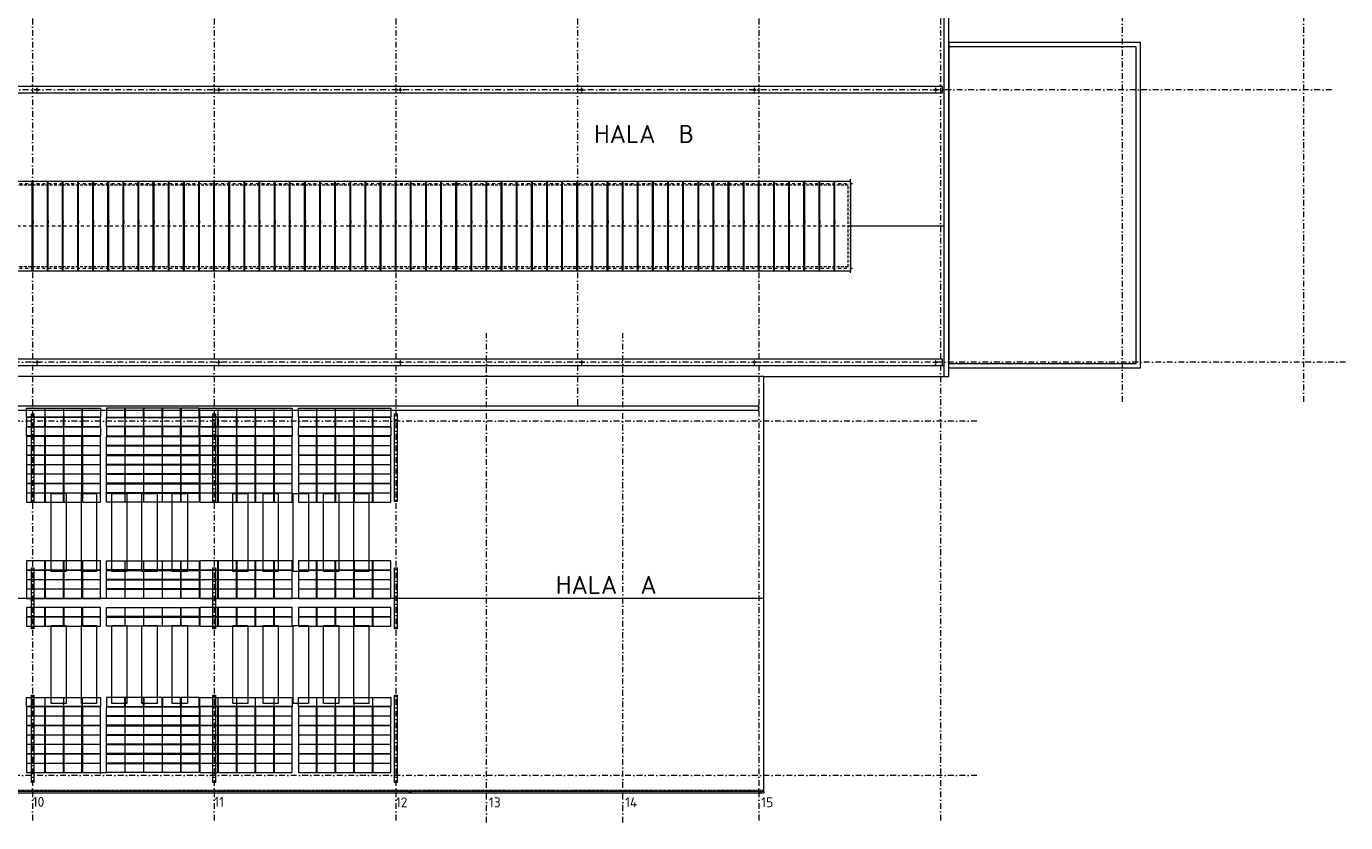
# Model space of a CAD drawing. Header units: millimetres. Extents: x -385852 to 693036, y -525006 to 444206.
# Tile 154 of 156: x 390135 to 477325, y 146890 to 199488. Entities that reach past the tile are written whole.
import ezdxf

# ---------------------------------------------------------------- set-up
doc = ezdxf.new("R2010")
doc.units = ezdxf.units.MM
for name, pattern in [('CENTERX2', [101.6, 63.5, -12.7, 12.7, -12.7]), ('DASHDOT', [25.4, 12.7, -6.35, 0, -6.35]), ('DASHED', [19.05, 12.7, -6.35]), ('HIDDEN', [9.525, 6.35, -3.175]), ('ČÁRKOVANÁ', [19.05, 12.7, -6.35])]:
    doc.linetypes.add(name, pattern=pattern)
for name, color, linetype, lineweight in [('A99_FVE', 30, 'Continuous', 5), ('A99_N_kce-pod', 7, 'DASHED', 20), ('A99_N_txt-popis-200', 240, 'Continuous', 5), ('A99_S_kce-demolice', 30, 'Continuous', 20), ('A99_S_kce-pohl', 61, 'Continuous', 5), ('A99_S_kce-rez-sil', 7, 'Continuous', 15), ('A99_S_osy', 1, 'CENTERX2', 5)]:
    doc.layers.add(name, color=color, linetype=linetype, lineweight=lineweight)
doc.styles.add('ad_popis 100', font='isocpeur.ttf', dxfattribs={"height": 200})

msp = doc.modelspace()

# ---------------------------------------------------------------- linework, layer by layer
at = {"layer": 'A99_FVE', "lineweight": 5, "ltscale": 2}
for points in [[(391350, 174275), (391350, 173680), (390150, 173680), (390150, 174275)], [(391350, 173055), (391350, 173650), (390150, 173650), (390150, 173055)], [(392580, 174275), (392580, 173680), (391380, 173680), (391380, 174275)], [(392580, 173055), (392580, 173650), (391380, 173650), (391380, 173055)], [(393810, 174275), (393810, 173680), (392610, 173680), (392610, 174275)], [(393810, 173055), (393810, 173650), (392610, 173650), (392610, 173055)], [(395040, 174275), (395040, 173680), (393840, 173680), (393840, 174275)], [(395040, 173055), (395040, 173650), (393840, 173650), (393840, 173055)], [(395440, 174275), (395440, 173680), (396640, 173680), (396640, 174275)], [(395440, 173055), (395440, 173650), (396640, 173650), (396640, 173055)], [(396670, 174275), (396670, 173680), (397870, 173680), (397870, 174275)], [(396670, 173055), (396670, 173650), (397870, 173650), (397870, 173055)], [(397900, 174275), (397900, 173680), (399100, 173680), (399100, 174275)], [(397900, 173055), (397900, 173650), (399100, 173650), (399100, 173055)], [(399130, 174275), (399130, 173680), (400330, 173680), (400330, 174275)], [(399130, 173055), (399130, 173650), (400330, 173650), (400330, 173055)], [(400360, 174275), (400360, 173680), (401560, 173680), (401560, 174275)], [(400360, 173055), (400360, 173650), (401560, 173650), (401560, 173055)], [(402790, 174275), (402790, 173680), (401590, 173680), (401590, 174275)], [(402790, 173055), (402790, 173650), (401590, 173650), (401590, 173055)], [(404020, 174275), (404020, 173680), (402820, 173680), (402820, 174275)], [(404020, 173055), (404020, 173650), (402820, 173650), (402820, 173055)], [(405250, 174275), (405250, 173680), (404050, 173680), (404050, 174275)], [(405250, 173055), (405250, 173650), (404050, 173650), (404050, 173055)], [(406480, 174275), (406480, 173680), (405280, 173680), (405280, 174275)], [(406480, 173055), (406480, 173650), (405280, 173650), (405280, 173055)], [(407710, 174275), (407710, 173680), (406510, 173680), (406510, 174275)], [(407710, 173055), (407710, 173650), (406510, 173650), (406510, 173055)], [(409310, 174275), (409310, 173680), (408110, 173680), (408110, 174275)], [(409310, 173055), (409310, 173650), (408110, 173650), (408110, 173055)], [(410540, 174275), (410540, 173680), (409340, 173680), (409340, 174275)], [(410540, 173055), (410540, 173650), (409340, 173650), (409340, 173055)], [(411770, 174275), (411770, 173680), (410570, 173680), (410570, 174275)], [(411770, 173055), (411770, 173650), (410570, 173650), (410570, 173055)], [(413000, 174275), (413000, 173680), (411800, 173680), (411800, 174275)], [(413000, 173055), (413000, 173650), (411800, 173650), (411800, 173055)], [(414230, 174275), (414230, 173680), (413030, 173680), (413030, 174275)], [(414230, 173055), (414230, 173650), (413030, 173650), (413030, 173055)], [(391350, 173025), (391350, 172430), (390150, 172430), (390150, 173025)], [(392580, 173025), (392580, 172430), (391380, 172430), (391380, 173025)], [(393810, 173025), (393810, 172430), (392610, 172430), (392610, 173025)], [(395040, 173025), (395040, 172430), (393840, 172430), (393840, 173025)], [(395440, 173025), (395440, 172430), (396640, 172430), (396640, 173025)], [(396670, 173025), (396670, 172430), (397870, 172430), (397870, 173025)], [(397900, 173025), (397900, 172430), (399100, 172430), (399100, 173025)], [(399130, 173025), (399130, 172430), (400330, 172430), (400330, 173025)], [(400360, 173025), (400360, 172430), (401560, 172430), (401560, 173025)], [(402790, 173025), (402790, 172430), (401590, 172430), (401590, 173025)], [(404020, 173025), (404020, 172430), (402820, 172430), (402820, 173025)], [(405250, 173025), (405250, 172430), (404050, 172430), (404050, 173025)], [(406480, 173025), (406480, 172430), (405280, 172430), (405280, 173025)], [(407710, 173025), (407710, 172430), (406510, 172430), (406510, 173025)], [(409310, 173025), (409310, 172430), (408110, 172430), (408110, 173025)], [(410540, 173025), (410540, 172430), (409340, 172430), (409340, 173025)], [(411770, 173025), (411770, 172430), (410570, 172430), (410570, 173025)], [(413000, 173025), (413000, 172430), (411800, 172430), (411800, 173025)], [(414230, 173025), (414230, 172430), (413030, 172430), (413030, 173025)], [(391350, 171805), (391350, 172400), (390150, 172400), (390150, 171805)], [(391350, 171180), (391350, 171775), (390150, 171775), (390150, 171180)], [(392580, 171805), (392580, 172400), (391380, 172400), (391380, 171805)], [(392580, 171180), (392580, 171775), (391380, 171775), (391380, 171180)], [(393810, 171805), (393810, 172400), (392610, 172400), (392610, 171805)], [(393810, 171180), (393810, 171775), (392610, 171775), (392610, 171180)], [(395040, 171805), (395040, 172400), (393840, 172400), (393840, 171805)], [(395040, 171180), (395040, 171775), (393840, 171775), (393840, 171180)], [(395440, 171805), (395440, 172400), (396640, 172400), (396640, 171805)], [(395440, 171180), (395440, 171775), (396640, 171775), (396640, 171180)], [(396670, 171805), (396670, 172400), (397870, 172400), (397870, 171805)], [(396670, 171180), (396670, 171775), (397870, 171775), (397870, 171180)], [(397900, 171805), (397900, 172400), (399100, 172400), (399100, 171805)], [(397900, 171180), (397900, 171775), (399100, 171775), (399100, 171180)], [(399130, 171805), (399130, 172400), (400330, 172400), (400330, 171805)], [(399130, 171180), (399130, 171775), (400330, 171775), (400330, 171180)], [(400360, 171805), (400360, 172400), (401560, 172400), (401560, 171805)], [(400360, 171180), (400360, 171775), (401560, 171775), (401560, 171180)], [(402790, 171805), (402790, 172400), (401590, 172400), (401590, 171805)], [(402790, 171180), (402790, 171775), (401590, 171775), (401590, 171180)], [(404020, 171805), (404020, 172400), (402820, 172400), (402820, 171805)], [(404020, 171180), (404020, 171775), (402820, 171775), (402820, 171180)], [(405250, 171805), (405250, 172400), (404050, 172400), (404050, 171805)], [(405250, 171180), (405250, 171775), (404050, 171775), (404050, 171180)], [(406480, 171805), (406480, 172400), (405280, 172400), (405280, 171805)], [(406480, 171180), (406480, 171775), (405280, 171775), (405280, 171180)], [(407710, 171805), (407710, 172400), (406510, 172400), (406510, 171805)], [(407710, 171180), (407710, 171775), (406510, 171775), (406510, 171180)], [(409310, 171805), (409310, 172400), (408110, 172400), (408110, 171805)], [(409310, 171180), (409310, 171775), (408110, 171775), (408110, 171180)], [(410540, 171805), (410540, 172400), (409340, 172400), (409340, 171805)], [(410540, 171180), (410540, 171775), (409340, 171775), (409340, 171180)], [(411770, 171805), (411770, 172400), (410570, 172400), (410570, 171805)], [(411770, 171180), (411770, 171775), (410570, 171775), (410570, 171180)], [(413000, 171805), (413000, 172400), (411800, 172400), (411800, 171805)], [(413000, 171180), (413000, 171775), (411800, 171775), (411800, 171180)], [(414230, 171805), (414230, 172400), (413030, 172400), (413030, 171805)], [(414230, 171180), (414230, 171775), (413030, 171775), (413030, 171180)], [(391350, 170555), (391350, 171150), (390150, 171150), (390150, 170555)], [(392580, 170555), (392580, 171150), (391380, 171150), (391380, 170555)], [(393810, 170555), (393810, 171150), (392610, 171150), (392610, 170555)], [(395040, 170555), (395040, 171150), (393840, 171150), (393840, 170555)], [(395440, 170555), (395440, 171150), (396640, 171150), (396640, 170555)], [(396670, 170555), (396670, 171150), (397870, 171150), (397870, 170555)], [(397900, 170555), (397900, 171150), (399100, 171150), (399100, 170555)], [(399130, 170555), (399130, 171150), (400330, 171150), (400330, 170555)], [(400360, 170555), (400360, 171150), (401560, 171150), (401560, 170555)], [(402790, 170555), (402790, 171150), (401590, 171150), (401590, 170555)], [(404020, 170555), (404020, 171150), (402820, 171150), (402820, 170555)], [(405250, 170555), (405250, 171150), (404050, 171150), (404050, 170555)], [(406480, 170555), (406480, 171150), (405280, 171150), (405280, 170555)], [(407710, 170555), (407710, 171150), (406510, 171150), (406510, 170555)], [(409310, 170555), (409310, 171150), (408110, 171150), (408110, 170555)], [(410540, 170555), (410540, 171150), (409340, 171150), (409340, 170555)], [(411770, 170555), (411770, 171150), (410570, 171150), (410570, 170555)], [(413000, 170555), (413000, 171150), (411800, 171150), (411800, 170555)], [(414230, 170555), (414230, 171150), (413030, 171150), (413030, 170555)], [(391350, 169930), (391350, 170525), (390150, 170525), (390150, 169930)], [(392580, 169930), (392580, 170525), (391380, 170525), (391380, 169930)], [(393810, 169930), (393810, 170525), (392610, 170525), (392610, 169930)], [(395040, 169930), (395040, 170525), (393840, 170525), (393840, 169930)], [(395440, 169930), (395440, 170525), (396640, 170525), (396640, 169930)], [(396670, 169930), (396670, 170525), (397870, 170525), (397870, 169930)], [(397900, 169930), (397900, 170525), (399100, 170525), (399100, 169930)], [(399130, 169930), (399130, 170525), (400330, 170525), (400330, 169930)], [(400360, 169930), (400360, 170525), (401560, 170525), (401560, 169930)], [(402790, 169930), (402790, 170525), (401590, 170525), (401590, 169930)], [(404020, 169930), (404020, 170525), (402820, 170525), (402820, 169930)], [(405250, 169930), (405250, 170525), (404050, 170525), (404050, 169930)], [(406480, 169930), (406480, 170525), (405280, 170525), (405280, 169930)], [(407710, 169930), (407710, 170525), (406510, 170525), (406510, 169930)], [(409310, 169930), (409310, 170525), (408110, 170525), (408110, 169930)], [(410540, 169930), (410540, 170525), (409340, 170525), (409340, 169930)], [(411770, 169930), (411770, 170525), (410570, 170525), (410570, 169930)], [(413000, 169930), (413000, 170525), (411800, 170525), (411800, 169930)], [(414230, 169930), (414230, 170525), (413030, 170525), (413030, 169930)], [(391350, 169305), (391350, 169900), (390150, 169900), (390150, 169305)], [(391350, 168680), (391350, 169275), (390150, 169275), (390150, 168680)], [(392580, 169305), (392580, 169900), (391380, 169900), (391380, 169305)], [(392580, 168680), (392580, 169275), (391380, 169275), (391380, 168680)], [(393810, 169305), (393810, 169900), (392610, 169900), (392610, 169305)], [(393810, 168680), (393810, 169275), (392610, 169275), (392610, 168680)], [(395040, 169305), (395040, 169900), (393840, 169900), (393840, 169305)], [(395040, 168680), (395040, 169275), (393840, 169275), (393840, 168680)], [(395440, 169305), (395440, 169900), (396640, 169900), (396640, 169305)], [(395440, 168680), (395440, 169275), (396640, 169275), (396640, 168680)], [(396670, 169305), (396670, 169900), (397870, 169900), (397870, 169305)], [(396670, 168680), (396670, 169275), (397870, 169275), (397870, 168680)], [(397900, 169305), (397900, 169900), (399100, 169900), (399100, 169305)], [(397900, 168680), (397900, 169275), (399100, 169275), (399100, 168680)], [(399130, 169305), (399130, 169900), (400330, 169900), (400330, 169305)], [(399130, 168680), (399130, 169275), (400330, 169275), (400330, 168680)], [(400360, 169305), (400360, 169900), (401560, 169900), (401560, 169305)], [(400360, 168680), (400360, 169275), (401560, 169275), (401560, 168680)], [(402790, 169305), (402790, 169900), (401590, 169900), (401590, 169305)], [(402790, 168680), (402790, 169275), (401590, 169275), (401590, 168680)], [(404020, 169305), (404020, 169900), (402820, 169900), (402820, 169305)], [(404020, 168680), (404020, 169275), (402820, 169275), (402820, 168680)], [(405250, 169305), (405250, 169900), (404050, 169900), (404050, 169305)], [(405250, 168680), (405250, 169275), (404050, 169275), (404050, 168680)], [(406480, 169305), (406480, 169900), (405280, 169900), (405280, 169305)], [(406480, 168680), (406480, 169275), (405280, 169275), (405280, 168680)], [(407710, 169305), (407710, 169900), (406510, 169900), (406510, 169305)], [(407710, 168680), (407710, 169275), (406510, 169275), (406510, 168680)], [(409310, 169305), (409310, 169900), (408110, 169900), (408110, 169305)], [(409310, 168680), (409310, 169275), (408110, 169275), (408110, 168680)], [(410540, 169305), (410540, 169900), (409340, 169900), (409340, 169305)], [(410540, 168680), (410540, 169275), (409340, 169275), (409340, 168680)], [(411770, 169305), (411770, 169900), (410570, 169900), (410570, 169305)], [(411770, 168680), (411770, 169275), (410570, 169275), (410570, 168680)], [(413000, 169305), (413000, 169900), (411800, 169900), (411800, 169305)], [(413000, 168680), (413000, 169275), (411800, 169275), (411800, 168680)], [(414230, 169305), (414230, 169900), (413030, 169900), (413030, 169305)], [(414230, 168680), (414230, 169275), (413030, 169275), (413030, 168680)], [(391350, 168055), (391350, 168650), (390150, 168650), (390150, 168055)], [(392580, 168055), (392580, 168650), (391380, 168650), (391380, 168055)], [(393810, 168055), (393810, 168650), (392610, 168650), (392610, 168055)], [(395040, 168055), (395040, 168650), (393840, 168650), (393840, 168055)], [(395440, 168055), (395440, 168650), (396640, 168650), (396640, 168055)], [(396670, 168055), (396670, 168650), (397870, 168650), (397870, 168055)], [(397900, 168055), (397900, 168650), (399100, 168650), (399100, 168055)], [(399130, 168055), (399130, 168650), (400330, 168650), (400330, 168055)], [(400360, 168055), (400360, 168650), (401560, 168650), (401560, 168055)], [(402790, 168055), (402790, 168650), (401590, 168650), (401590, 168055)], [(404020, 168055), (404020, 168650), (402820, 168650), (402820, 168055)], [(405250, 168055), (405250, 168650), (404050, 168650), (404050, 168055)], [(406480, 168055), (406480, 168650), (405280, 168650), (405280, 168055)], [(407710, 168055), (407710, 168650), (406510, 168650), (406510, 168055)], [(409310, 168055), (409310, 168650), (408110, 168650), (408110, 168055)], [(410540, 168055), (410540, 168650), (409340, 168650), (409340, 168055)], [(411770, 168055), (411770, 168650), (410570, 168650), (410570, 168055)], [(413000, 168055), (413000, 168650), (411800, 168650), (411800, 168055)], [(414230, 168055), (414230, 168650), (413030, 168650), (413030, 168055)], [(391350, 163580), (391350, 164175), (390150, 164175), (390150, 163580)], [(392580, 163580), (392580, 164175), (391380, 164175), (391380, 163580)], [(393810, 163580), (393810, 164175), (392610, 164175), (392610, 163580)], [(395040, 163580), (395040, 164175), (393840, 164175), (393840, 163580)], [(395440, 163580), (395440, 164175), (396640, 164175), (396640, 163580)], [(396670, 163580), (396670, 164175), (397870, 164175), (397870, 163580)], [(397900, 163580), (397900, 164175), (399100, 164175), (399100, 163580)], [(399130, 163580), (399130, 164175), (400330, 164175), (400330, 163580)], [(400360, 163580), (400360, 164175), (401560, 164175), (401560, 163580)], [(402790, 163580), (402790, 164175), (401590, 164175), (401590, 163580)], [(404020, 163580), (404020, 164175), (402820, 164175), (402820, 163580)], [(405250, 163580), (405250, 164175), (404050, 164175), (404050, 163580)], [(406480, 163580), (406480, 164175), (405280, 164175), (405280, 163580)], [(407710, 163580), (407710, 164175), (406510, 164175), (406510, 163580)], [(409310, 163580), (409310, 164175), (408110, 164175), (408110, 163580)], [(410540, 163580), (410540, 164175), (409340, 164175), (409340, 163580)], [(411770, 163580), (411770, 164175), (410570, 164175), (410570, 163580)], [(413000, 163580), (413000, 164175), (411800, 164175), (411800, 163580)], [(414230, 163580), (414230, 164175), (413030, 164175), (413030, 163580)], [(391350, 162955), (391350, 163550), (390150, 163550), (390150, 162955)], [(392580, 162955), (392580, 163550), (391380, 163550), (391380, 162955)], [(393810, 162955), (393810, 163550), (392610, 163550), (392610, 162955)], [(395040, 162955), (395040, 163550), (393840, 163550), (393840, 162955)], [(395440, 162955), (395440, 163550), (396640, 163550), (396640, 162955)], [(396670, 162955), (396670, 163550), (397870, 163550), (397870, 162955)], [(397900, 162955), (397900, 163550), (399100, 163550), (399100, 162955)], [(399130, 162955), (399130, 163550), (400330, 163550), (400330, 162955)], [(400360, 162955), (400360, 163550), (401560, 163550), (401560, 162955)], [(402790, 162955), (402790, 163550), (401590, 163550), (401590, 162955)], [(404020, 162955), (404020, 163550), (402820, 163550), (402820, 162955)], [(405250, 162955), (405250, 163550), (404050, 163550), (404050, 162955)], [(406480, 162955), (406480, 163550), (405280, 163550), (405280, 162955)], [(407710, 162955), (407710, 163550), (406510, 163550), (406510, 162955)], [(409310, 162955), (409310, 163550), (408110, 163550), (408110, 162955)], [(410540, 162955), (410540, 163550), (409340, 163550), (409340, 162955)], [(411770, 162955), (411770, 163550), (410570, 163550), (410570, 162955)], [(413000, 162955), (413000, 163550), (411800, 163550), (411800, 162955)], [(414230, 162955), (414230, 163550), (413030, 163550), (413030, 162955)], [(391350, 162330), (391350, 162925), (390150, 162925), (390150, 162330)], [(391350, 161705), (391350, 162300), (390150, 162300), (390150, 161705)], [(392580, 162330), (392580, 162925), (391380, 162925), (391380, 162330)], [(392580, 161705), (392580, 162300), (391380, 162300), (391380, 161705)], [(393810, 162330), (393810, 162925), (392610, 162925), (392610, 162330)], [(393810, 161705), (393810, 162300), (392610, 162300), (392610, 161705)], [(395040, 162330), (395040, 162925), (393840, 162925), (393840, 162330)], [(395040, 161705), (395040, 162300), (393840, 162300), (393840, 161705)], [(395440, 162330), (395440, 162925), (396640, 162925), (396640, 162330)], [(395440, 161705), (395440, 162300), (396640, 162300), (396640, 161705)], [(396670, 162330), (396670, 162925), (397870, 162925), (397870, 162330)], [(396670, 161705), (396670, 162300), (397870, 162300), (397870, 161705)], [(397900, 162330), (397900, 162925), (399100, 162925), (399100, 162330)], [(397900, 161705), (397900, 162300), (399100, 162300), (399100, 161705)], [(399130, 162330), (399130, 162925), (400330, 162925), (400330, 162330)], [(399130, 161705), (399130, 162300), (400330, 162300), (400330, 161705)], [(400360, 162330), (400360, 162925), (401560, 162925), (401560, 162330)], [(400360, 161705), (400360, 162300), (401560, 162300), (401560, 161705)], [(402790, 162330), (402790, 162925), (401590, 162925), (401590, 162330)], [(402790, 161705), (402790, 162300), (401590, 162300), (401590, 161705)], [(404020, 162330), (404020, 162925), (402820, 162925), (402820, 162330)], [(404020, 161705), (404020, 162300), (402820, 162300), (402820, 161705)], [(405250, 162330), (405250, 162925), (404050, 162925), (404050, 162330)], [(405250, 161705), (405250, 162300), (404050, 162300), (404050, 161705)], [(406480, 162330), (406480, 162925), (405280, 162925), (405280, 162330)], [(406480, 161705), (406480, 162300), (405280, 162300), (405280, 161705)], [(407710, 162330), (407710, 162925), (406510, 162925), (406510, 162330)], [(407710, 161705), (407710, 162300), (406510, 162300), (406510, 161705)], [(409310, 162330), (409310, 162925), (408110, 162925), (408110, 162330)], [(409310, 161705), (409310, 162300), (408110, 162300), (408110, 161705)], [(410540, 162330), (410540, 162925), (409340, 162925), (409340, 162330)], [(410540, 161705), (410540, 162300), (409340, 162300), (409340, 161705)], [(411770, 162330), (411770, 162925), (410570, 162925), (410570, 162330)], [(411770, 161705), (411770, 162300), (410570, 162300), (410570, 161705)], [(413000, 162330), (413000, 162925), (411800, 162925), (411800, 162330)], [(413000, 161705), (413000, 162300), (411800, 162300), (411800, 161705)], [(414230, 162330), (414230, 162925), (413030, 162925), (413030, 162330)], [(414230, 161705), (414230, 162300), (413030, 162300), (413030, 161705)], [(391350, 160500), (391350, 161095), (390150, 161095), (390150, 160500)], [(391350, 159875), (391350, 160470), (390150, 160470), (390150, 159875)], [(392580, 160500), (392580, 161095), (391380, 161095), (391380, 160500)], [(392580, 159875), (392580, 160470), (391380, 160470), (391380, 159875)], [(393810, 160500), (393810, 161095), (392610, 161095), (392610, 160500)], [(393810, 159875), (393810, 160470), (392610, 160470), (392610, 159875)], [(395040, 160500), (395040, 161095), (393840, 161095), (393840, 160500)], [(395040, 159875), (395040, 160470), (393840, 160470), (393840, 159875)], [(395440, 160500), (395440, 161095), (396640, 161095), (396640, 160500)], [(395440, 159875), (395440, 160470), (396640, 160470), (396640, 159875)], [(396670, 160500), (396670, 161095), (397870, 161095), (397870, 160500)], [(396670, 159875), (396670, 160470), (397870, 160470), (397870, 159875)], [(397900, 160500), (397900, 161095), (399100, 161095), (399100, 160500)], [(397900, 159875), (397900, 160470), (399100, 160470), (399100, 159875)], [(399130, 160500), (399130, 161095), (400330, 161095), (400330, 160500)], [(399130, 159875), (399130, 160470), (400330, 160470), (400330, 159875)], [(400360, 160500), (400360, 161095), (401560, 161095), (401560, 160500)], [(400360, 159875), (400360, 160470), (401560, 160470), (401560, 159875)], [(402790, 160500), (402790, 161095), (401590, 161095), (401590, 160500)], [(402790, 159875), (402790, 160470), (401590, 160470), (401590, 159875)], [(404020, 160500), (404020, 161095), (402820, 161095), (402820, 160500)], [(404020, 159875), (404020, 160470), (402820, 160470), (402820, 159875)], [(405250, 160500), (405250, 161095), (404050, 161095), (404050, 160500)], [(405250, 159875), (405250, 160470), (404050, 160470), (404050, 159875)], [(406480, 160500), (406480, 161095), (405280, 161095), (405280, 160500)], [(406480, 159875), (406480, 160470), (405280, 160470), (405280, 159875)], [(407710, 160500), (407710, 161095), (406510, 161095), (406510, 160500)], [(407710, 159875), (407710, 160470), (406510, 160470), (406510, 159875)], [(409310, 160500), (409310, 161095), (408110, 161095), (408110, 160500)], [(409310, 159875), (409310, 160470), (408110, 160470), (408110, 159875)], [(410540, 160500), (410540, 161095), (409340, 161095), (409340, 160500)], [(410540, 159875), (410540, 160470), (409340, 160470), (409340, 159875)], [(411770, 160500), (411770, 161095), (410570, 161095), (410570, 160500)], [(411770, 159875), (411770, 160470), (410570, 160470), (410570, 159875)], [(413000, 160500), (413000, 161095), (411800, 161095), (411800, 160500)], [(413000, 159875), (413000, 160470), (411800, 160470), (411800, 159875)], [(414230, 160500), (414230, 161095), (413030, 161095), (413030, 160500)], [(414230, 159875), (414230, 160470), (413030, 160470), (413030, 159875)], [(391350, 155165), (391350, 154570), (390150, 154570), (390150, 155165)], [(391350, 153945), (391350, 154540), (390150, 154540), (390150, 153945)], [(392580, 155165), (392580, 154570), (391380, 154570), (391380, 155165)], [(392580, 153945), (392580, 154540), (391380, 154540), (391380, 153945)], [(393810, 155165), (393810, 154570), (392610, 154570), (392610, 155165)], [(393810, 153945), (393810, 154540), (392610, 154540), (392610, 153945)], [(395040, 155165), (395040, 154570), (393840, 154570), (393840, 155165)], [(395040, 153945), (395040, 154540), (393840, 154540), (393840, 153945)], [(395440, 155165), (395440, 154570), (396640, 154570), (396640, 155165)], [(395440, 153945), (395440, 154540), (396640, 154540), (396640, 153945)], [(396670, 155165), (396670, 154570), (397870, 154570), (397870, 155165)], [(396670, 153945), (396670, 154540), (397870, 154540), (397870, 153945)], [(397900, 155165), (397900, 154570), (399100, 154570), (399100, 155165)], [(397900, 153945), (397900, 154540), (399100, 154540), (399100, 153945)], [(399130, 155165), (399130, 154570), (400330, 154570), (400330, 155165)], [(399130, 153945), (399130, 154540), (400330, 154540), (400330, 153945)], [(400360, 155165), (400360, 154570), (401560, 154570), (401560, 155165)], [(400360, 153945), (400360, 154540), (401560, 154540), (401560, 153945)], [(402790, 155165), (402790, 154570), (401590, 154570), (401590, 155165)], [(402790, 153945), (402790, 154540), (401590, 154540), (401590, 153945)], [(404020, 155165), (404020, 154570), (402820, 154570), (402820, 155165)], [(404020, 153945), (404020, 154540), (402820, 154540), (402820, 153945)], [(405250, 155165), (405250, 154570), (404050, 154570), (404050, 155165)], [(405250, 153945), (405250, 154540), (404050, 154540), (404050, 153945)], [(406480, 155165), (406480, 154570), (405280, 154570), (405280, 155165)], [(406480, 153945), (406480, 154540), (405280, 154540), (405280, 153945)], [(407710, 155165), (407710, 154570), (406510, 154570), (406510, 155165)], [(407710, 153945), (407710, 154540), (406510, 154540), (406510, 153945)], [(409310, 155165), (409310, 154570), (408110, 154570), (408110, 155165)], [(409310, 153945), (409310, 154540), (408110, 154540), (408110, 153945)], [(410540, 155165), (410540, 154570), (409340, 154570), (409340, 155165)], [(410540, 153945), (410540, 154540), (409340, 154540), (409340, 153945)], [(411770, 155165), (411770, 154570), (410570, 154570), (410570, 155165)], [(411770, 153945), (411770, 154540), (410570, 154540), (410570, 153945)], [(413000, 155165), (413000, 154570), (411800, 154570), (411800, 155165)], [(413000, 153945), (413000, 154540), (411800, 154540), (411800, 153945)], [(414230, 155165), (414230, 154570), (413030, 154570), (413030, 155165)], [(414230, 153945), (414230, 154540), (413030, 154540), (413030, 153945)], [(391350, 153320), (391350, 153915), (390150, 153915), (390150, 153320)], [(392580, 153320), (392580, 153915), (391380, 153915), (391380, 153320)], [(393810, 153320), (393810, 153915), (392610, 153915), (392610, 153320)], [(395040, 153320), (395040, 153915), (393840, 153915), (393840, 153320)], [(395440, 153320), (395440, 153915), (396640, 153915), (396640, 153320)], [(396670, 153320), (396670, 153915), (397870, 153915), (397870, 153320)], [(397900, 153320), (397900, 153915), (399100, 153915), (399100, 153320)], [(399130, 153320), (399130, 153915), (400330, 153915), (400330, 153320)], [(400360, 153320), (400360, 153915), (401560, 153915), (401560, 153320)], [(402790, 153320), (402790, 153915), (401590, 153915), (401590, 153320)], [(404020, 153320), (404020, 153915), (402820, 153915), (402820, 153320)], [(405250, 153320), (405250, 153915), (404050, 153915), (404050, 153320)], [(406480, 153320), (406480, 153915), (405280, 153915), (405280, 153320)], [(407710, 153320), (407710, 153915), (406510, 153915), (406510, 153320)], [(409310, 153320), (409310, 153915), (408110, 153915), (408110, 153320)], [(410540, 153320), (410540, 153915), (409340, 153915), (409340, 153320)], [(411770, 153320), (411770, 153915), (410570, 153915), (410570, 153320)], [(413000, 153320), (413000, 153915), (411800, 153915), (411800, 153320)], [(414230, 153320), (414230, 153915), (413030, 153915), (413030, 153320)], [(391350, 152695), (391350, 153290), (390150, 153290), (390150, 152695)], [(391350, 152070), (391350, 152665), (390150, 152665), (390150, 152070)], [(392580, 152695), (392580, 153290), (391380, 153290), (391380, 152695)], [(392580, 152070), (392580, 152665), (391380, 152665), (391380, 152070)], [(393810, 152695), (393810, 153290), (392610, 153290), (392610, 152695)], [(393810, 152070), (393810, 152665), (392610, 152665), (392610, 152070)], [(395040, 152695), (395040, 153290), (393840, 153290), (393840, 152695)], [(395040, 152070), (395040, 152665), (393840, 152665), (393840, 152070)], [(395440, 152695), (395440, 153290), (396640, 153290), (396640, 152695)], [(395440, 152070), (395440, 152665), (396640, 152665), (396640, 152070)], [(396670, 152695), (396670, 153290), (397870, 153290), (397870, 152695)], [(396670, 152070), (396670, 152665), (397870, 152665), (397870, 152070)], [(397900, 152695), (397900, 153290), (399100, 153290), (399100, 152695)], [(397900, 152070), (397900, 152665), (399100, 152665), (399100, 152070)], [(399130, 152695), (399130, 153290), (400330, 153290), (400330, 152695)], [(399130, 152070), (399130, 152665), (400330, 152665), (400330, 152070)], [(400360, 152695), (400360, 153290), (401560, 153290), (401560, 152695)], [(400360, 152070), (400360, 152665), (401560, 152665), (401560, 152070)], [(402790, 152695), (402790, 153290), (401590, 153290), (401590, 152695)], [(402790, 152070), (402790, 152665), (401590, 152665), (401590, 152070)], [(404020, 152695), (404020, 153290), (402820, 153290), (402820, 152695)], [(404020, 152070), (404020, 152665), (402820, 152665), (402820, 152070)], [(405250, 152695), (405250, 153290), (404050, 153290), (404050, 152695)], [(405250, 152070), (405250, 152665), (404050, 152665), (404050, 152070)], [(406480, 152695), (406480, 153290), (405280, 153290), (405280, 152695)], [(406480, 152070), (406480, 152665), (405280, 152665), (405280, 152070)], [(407710, 152695), (407710, 153290), (406510, 153290), (406510, 152695)], [(407710, 152070), (407710, 152665), (406510, 152665), (406510, 152070)], [(409310, 152695), (409310, 153290), (408110, 153290), (408110, 152695)], [(409310, 152070), (409310, 152665), (408110, 152665), (408110, 152070)], [(410540, 152695), (410540, 153290), (409340, 153290), (409340, 152695)], [(410540, 152070), (410540, 152665), (409340, 152665), (409340, 152070)], [(411770, 152695), (411770, 153290), (410570, 153290), (410570, 152695)], [(411770, 152070), (411770, 152665), (410570, 152665), (410570, 152070)], [(413000, 152695), (413000, 153290), (411800, 153290), (411800, 152695)], [(413000, 152070), (413000, 152665), (411800, 152665), (411800, 152070)], [(414230, 152695), (414230, 153290), (413030, 153290), (413030, 152695)], [(414230, 152070), (414230, 152665), (413030, 152665), (413030, 152070)], [(391350, 151445), (391350, 152040), (390150, 152040), (390150, 151445)], [(392580, 151445), (392580, 152040), (391380, 152040), (391380, 151445)], [(393810, 151445), (393810, 152040), (392610, 152040), (392610, 151445)], [(395040, 151445), (395040, 152040), (393840, 152040), (393840, 151445)], [(395440, 151445), (395440, 152040), (396640, 152040), (396640, 151445)], [(396670, 151445), (396670, 152040), (397870, 152040), (397870, 151445)], [(397900, 151445), (397900, 152040), (399100, 152040), (399100, 151445)], [(399130, 151445), (399130, 152040), (400330, 152040), (400330, 151445)], [(400360, 151445), (400360, 152040), (401560, 152040), (401560, 151445)], [(402790, 151445), (402790, 152040), (401590, 152040), (401590, 151445)], [(404020, 151445), (404020, 152040), (402820, 152040), (402820, 151445)], [(405250, 151445), (405250, 152040), (404050, 152040), (404050, 151445)], [(406480, 151445), (406480, 152040), (405280, 152040), (405280, 151445)], [(407710, 151445), (407710, 152040), (406510, 152040), (406510, 151445)], [(409310, 151445), (409310, 152040), (408110, 152040), (408110, 151445)], [(410540, 151445), (410540, 152040), (409340, 152040), (409340, 151445)], [(411770, 151445), (411770, 152040), (410570, 152040), (410570, 151445)], [(413000, 151445), (413000, 152040), (411800, 152040), (411800, 151445)], [(414230, 151445), (414230, 152040), (413030, 152040), (413030, 151445)], [(391350, 150820), (391350, 151415), (390150, 151415), (390150, 150820)], [(392580, 150820), (392580, 151415), (391380, 151415), (391380, 150820)], [(393810, 150820), (393810, 151415), (392610, 151415), (392610, 150820)], [(395040, 150820), (395040, 151415), (393840, 151415), (393840, 150820)], [(395440, 150820), (395440, 151415), (396640, 151415), (396640, 150820)], [(396670, 150820), (396670, 151415), (397870, 151415), (397870, 150820)], [(397900, 150820), (397900, 151415), (399100, 151415), (399100, 150820)], [(399130, 150820), (399130, 151415), (400330, 151415), (400330, 150820)], [(400360, 150820), (400360, 151415), (401560, 151415), (401560, 150820)], [(402790, 150820), (402790, 151415), (401590, 151415), (401590, 150820)], [(404020, 150820), (404020, 151415), (402820, 151415), (402820, 150820)], [(405250, 150820), (405250, 151415), (404050, 151415), (404050, 150820)], [(406480, 150820), (406480, 151415), (405280, 151415), (405280, 150820)], [(407710, 150820), (407710, 151415), (406510, 151415), (406510, 150820)], [(409310, 150820), (409310, 151415), (408110, 151415), (408110, 150820)], [(410540, 150820), (410540, 151415), (409340, 151415), (409340, 150820)], [(411770, 150820), (411770, 151415), (410570, 151415), (410570, 150820)], [(413000, 150820), (413000, 151415), (411800, 151415), (411800, 150820)], [(414230, 150820), (414230, 151415), (413030, 151415), (413030, 150820)], [(391350, 150195), (391350, 150790), (390150, 150790), (390150, 150195)], [(392580, 150195), (392580, 150790), (391380, 150790), (391380, 150195)], [(393810, 150195), (393810, 150790), (392610, 150790), (392610, 150195)], [(395040, 150195), (395040, 150790), (393840, 150790), (393840, 150195)], [(395440, 150195), (395440, 150790), (396640, 150790), (396640, 150195)], [(396670, 150195), (396670, 150790), (397870, 150790), (397870, 150195)], [(397900, 150195), (397900, 150790), (399100, 150790), (399100, 150195)], [(399130, 150195), (399130, 150790), (400330, 150790), (400330, 150195)], [(400360, 150195), (400360, 150790), (401560, 150790), (401560, 150195)], [(402790, 150195), (402790, 150790), (401590, 150790), (401590, 150195)], [(404020, 150195), (404020, 150790), (402820, 150790), (402820, 150195)], [(405250, 150195), (405250, 150790), (404050, 150790), (404050, 150195)], [(406480, 150195), (406480, 150790), (405280, 150790), (405280, 150195)], [(407710, 150195), (407710, 150790), (406510, 150790), (406510, 150195)], [(409310, 150195), (409310, 150790), (408110, 150790), (408110, 150195)], [(410540, 150195), (410540, 150790), (409340, 150790), (409340, 150195)], [(411770, 150195), (411770, 150790), (410570, 150790), (410570, 150195)], [(413000, 150195), (413000, 150790), (411800, 150790), (411800, 150195)], [(414230, 150195), (414230, 150790), (413030, 150790), (413030, 150195)]]:
    msp.add_lwpolyline(points, close=True, dxfattribs=at)
at = {"layer": 'A99_FVE', "linetype": 'Continuous', "lineweight": 15, "ltscale": 2}
for points in [[(390465, 173885.874), (390635, 173885.874), (390635, 168100.874), (390465, 168100.874)], [(402465, 173885), (402635, 173885), (402635, 168100), (402465, 168100)], [(414465, 173885), (414635, 173885), (414635, 168100), (414465, 168100)], [(390465, 163710), (390635, 163710), (390635, 159695), (390465, 159695)], [(402465, 163710), (402635, 163710), (402635, 159695), (402465, 159695)], [(414465, 163710), (414635, 163710), (414635, 159695), (414465, 159695)], [(390465, 155305), (390635, 155305), (390635, 149540), (390465, 149540)], [(402465, 155305), (402635, 155305), (402635, 149540), (402465, 149540)], [(414465, 155305), (414635, 155305), (414635, 149540), (414465, 149540)]]:
    msp.add_lwpolyline(points, close=True, dxfattribs=at)
at = {"layer": 'A99_FVE', "lineweight": 5, "ltscale": 2}
msp.add_lwpolyline([(395440, 150175), (395040, 150175), (395040, 150115)], dxfattribs=at)
at = {"layer": 'A99_N_kce-pod', "linetype": 'HIDDEN', "lineweight": 5, "ltscale": 10}
msp.add_lwpolyline([(438875.5457, 149020), (299400, 149020)], dxfattribs=at)
at = {"layer": 'A99_S_kce-demolice', "linetype": 'Continuous', "lineweight": 9}
for p, q in [((390525, 183345), (390525, 189255)), ((390575, 183345), (390575, 189255)), ((391525, 183345), (391525, 189255)), ((391575, 183345), (391575, 189255)), ((392525, 183345), (392525, 189255)), ((392575, 183345), (392575, 189255)), ((393525, 183345), (393525, 189255)), ((393575, 183345), (393575, 189255)), ((394525, 183345), (394525, 189255)), ((394575, 183345), (394575, 189255)), ((395525, 183345), (395525, 189255)), ((395575, 183345), (395575, 189255)), ((396525, 183345), (396525, 189255)), ((396575, 183345), (396575, 189255)), ((397525, 183345), (397525, 189255)), ((397575, 183345), (397575, 189255)), ((398525, 183345), (398525, 189255)), ((398575, 183345), (398575, 189255)), ((399525, 183345), (399525, 189255)), ((399575, 183345), (399575, 189255)), ((400525, 183345), (400525, 189255)), ((400575, 183345), (400575, 189255)), ((401525, 183345), (401525, 189255)), ((401575, 183345), (401575, 189255)), ((402525, 183345), (402525, 189255)), ((402575, 183345), (402575, 189255)), ((403525, 183345), (403525, 189255)), ((403575, 183345), (403575, 189255)), ((404525, 183345), (404525, 189255)), ((404575, 183345), (404575, 189255)), ((405525, 183345), (405525, 189255)), ((405575, 183345), (405575, 189255)), ((406525, 183345), (406525, 189255)), ((406575, 183345), (406575, 189255)), ((407525, 183345), (407525, 189255)), ((407575, 183345), (407575, 189255)), ((408525, 183345), (408525, 189255)), ((408575, 183345), (408575, 189255)), ((409525, 183345), (409525, 189255)), ((409575, 183345), (409575, 189255)), ((410525, 183345), (410525, 189255)), ((410575, 183345), (410575, 189255)), ((411525, 183345), (411525, 189255)), ((411575, 183345), (411575, 189255)), ((412525, 183345), (412525, 189255)), ((412575, 183345), (412575, 189255)), ((413525, 183345), (413525, 189255)), ((413575, 183345), (413575, 189255)), ((414525, 183345), (414525, 189255)), ((414575, 183345), (414575, 189255)), ((415525, 183345), (415525, 189255)), ((415575, 183345), (415575, 189255)), ((416525, 183345), (416525, 189255)), ((416575, 183345), (416575, 189255)), ((417525, 183345), (417525, 189255)), ((417575, 183345), (417575, 189255)), ((418525, 183345), (418525, 189255)), ((418575, 183345), (418575, 189255)), ((419525, 183345), (419525, 189255)), ((419575, 183345), (419575, 189255)), ((420525, 183345), (420525, 189255)), ((420575, 183345), (420575, 189255)), ((421525, 183345), (421525, 189255)), ((421575, 183345), (421575, 189255)), ((422525, 183345), (422525, 189255)), ((422575, 183345), (422575, 189255)), ((423525, 183345), (423525, 189255)), ((423575, 183345), (423575, 189255)), ((424525, 183345), (424525, 189255)), ((424575, 183345), (424575, 189255)), ((425525, 183345), (425525, 189255)), ((425575, 183345), (425575, 189255)), ((426525, 183345), (426525, 189255)), ((426575, 183345), (426575, 189255)), ((427525, 183345), (427525, 189255)), ((427575, 183345), (427575, 189255)), ((428525, 183345), (428525, 189255)), ((428575, 183345), (428575, 189255)), ((429525, 183345), (429525, 189255)), ((429575, 183345), (429575, 189255)), ((430525, 183345), (430525, 189255)), ((430575, 183345), (430575, 189255)), ((431525, 183345), (431525, 189255)), ((431575, 183345), (431575, 189255)), ((432525, 183345), (432525, 189255)), ((432575, 183345), (432575, 189255)), ((433525, 183345), (433525, 189255)), ((433575, 183345), (433575, 189255)), ((434525, 183345), (434525, 189255)), ((434575, 183345), (434575, 189255)), ((435525, 183345), (435525, 189255)), ((435575, 183345), (435575, 189255)), ((436525, 183345), (436525, 189255)), ((436575, 183345), (436575, 189255)), ((437525, 183345), (437525, 189255)), ((437575, 183345), (437575, 189255)), ((438525, 183345), (438525, 189255)), ((438575, 183345), (438575, 189255)), ((439525, 183345), (439525, 189255)), ((439575, 183345), (439575, 189255)), ((440525, 183345), (440525, 189255)), ((440575, 183345), (440575, 189255)), ((441525, 183345), (441525, 189255)), ((441575, 183345), (441575, 189255)), ((442525, 183345), (442525, 189255)), ((442575, 183345), (442575, 189255)), ((443525, 183345), (443525, 189255)), ((443575, 183345), (443575, 189255))]:
    msp.add_line(p, q, dxfattribs=at)
for points in [[(444620, 183350), (444620, 189250), (311930, 189250), (311930, 183350)], [(391775, 168635), (392775, 168635), (392775, 163475), (391775, 163475)], [(393775, 168635), (394775, 168635), (394775, 163475), (393775, 163475)], [(395775, 168635), (396775, 168635), (396775, 163475), (395775, 163475)], [(397775, 168635), (398775, 168635), (398775, 163475), (397775, 163475)], [(399775, 168635), (400775, 168635), (400775, 163475), (399775, 163475)], [(403775, 168635), (404775, 168635), (404775, 163475), (403775, 163475)], [(405775, 168635), (406775, 168635), (406775, 163475), (405775, 163475)], [(407775, 168635), (408775, 168635), (408775, 163475), (407775, 163475)], [(409775, 168635), (410775, 168635), (410775, 163475), (409775, 163475)], [(411775, 168635), (412775, 168635), (412775, 163475), (411775, 163475)], [(391775, 159910), (392775, 159910), (392775, 154750), (391775, 154750)], [(393775, 159910), (394775, 159910), (394775, 154750), (393775, 154750)], [(395775, 159910), (396775, 159910), (396775, 154750), (395775, 154750)], [(397775, 159910), (398775, 159910), (398775, 154750), (397775, 154750)], [(399775, 159910), (400775, 159910), (400775, 154750), (399775, 154750)], [(403775, 159910), (404775, 159910), (404775, 154750), (403775, 154750)], [(405775, 159910), (406775, 159910), (406775, 154750), (405775, 154750)], [(407775, 159910), (408775, 159910), (408775, 154750), (407775, 154750)], [(409775, 159910), (410775, 159910), (410775, 154750), (409775, 154750)], [(411775, 159910), (412775, 159910), (412775, 154750), (411775, 154750)]]:
    msp.add_lwpolyline(points, close=True, dxfattribs=at)
at = {"layer": 'A99_S_kce-demolice', "linetype": 'ČÁRKOVANÁ', "lineweight": 9, "ltscale": 15}
for points in [[(444450, 189005.3403), (312100, 189005.3403)], [(444450, 183594.6597), (444450, 189005.3403)], [(444450, 183594.6597), (444450, 189005.3403)], [(444450, 183594.6597), (312100, 183594.6597)]]:
    msp.add_lwpolyline(points, dxfattribs=at)
at = {"layer": 'A99_S_kce-demolice', "linetype": 'Continuous', "lineweight": 9}
for points in [[(390525, 186675), (390525, 186495)], [(390575, 186675), (390575, 186495)], [(391525, 186675), (391525, 186495)], [(391575, 186675), (391575, 186495)], [(392525, 186675), (392525, 186495)], [(392575, 186675), (392575, 186495)], [(393525, 186675), (393525, 186495)], [(393575, 186675), (393575, 186495)], [(394525, 186675), (394525, 186495)], [(394575, 186675), (394575, 186495)], [(395525, 186675), (395525, 186495)], [(395575, 186675), (395575, 186495)], [(396525, 186675), (396525, 186495)], [(396575, 186675), (396575, 186495)], [(397525, 186675), (397525, 186495)], [(397575, 186675), (397575, 186495)], [(398525, 186675), (398525, 186495)], [(398575, 186675), (398575, 186495)], [(399525, 186675), (399525, 186495)], [(399575, 186675), (399575, 186495)], [(400525, 186675), (400525, 186495)], [(400575, 186675), (400575, 186495)], [(401525, 186675), (401525, 186495)], [(401575, 186675), (401575, 186495)], [(402525, 186675), (402525, 186495)], [(402575, 186675), (402575, 186495)], [(403525, 186675), (403525, 186495)], [(403575, 186675), (403575, 186495)], [(404525, 186675), (404525, 186495)], [(404575, 186675), (404575, 186495)], [(405525, 186675), (405525, 186495)], [(405575, 186675), (405575, 186495)], [(406525, 186675), (406525, 186495)], [(406575, 186675), (406575, 186495)], [(407525, 186675), (407525, 186495)], [(407575, 186675), (407575, 186495)], [(408525, 186675), (408525, 186495)], [(408575, 186675), (408575, 186495)], [(409525, 186675), (409525, 186495)], [(409575, 186675), (409575, 186495)], [(410525, 186675), (410525, 186495)], [(410575, 186675), (410575, 186495)], [(411525, 186675), (411525, 186495)], [(411575, 186675), (411575, 186495)], [(412525, 186675), (412525, 186495)], [(412575, 186675), (412575, 186495)], [(413525, 186675), (413525, 186495)], [(413575, 186675), (413575, 186495)], [(414525, 186675), (414525, 186495)], [(414575, 186675), (414575, 186495)], [(415525, 186675), (415525, 186495)], [(415575, 186675), (415575, 186495)], [(416525, 186675), (416525, 186495)], [(416575, 186675), (416575, 186495)], [(417525, 186675), (417525, 186495)], [(417575, 186675), (417575, 186495)], [(418525, 186675), (418525, 186495)], [(418575, 186675), (418575, 186495)], [(419525, 186675), (419525, 186495)], [(419575, 186675), (419575, 186495)], [(420525, 186675), (420525, 186495)], [(420575, 186675), (420575, 186495)], [(421525, 186675), (421525, 186495)], [(421575, 186675), (421575, 186495)], [(422525, 186675), (422525, 186495)], [(422575, 186675), (422575, 186495)], [(423525, 186675), (423525, 186495)], [(423575, 186675), (423575, 186495)], [(424525, 186675), (424525, 186495)], [(424575, 186675), (424575, 186495)], [(425525, 186675), (425525, 186495)], [(425575, 186675), (425575, 186495)], [(426525, 186675), (426525, 186495)], [(426575, 186675), (426575, 186495)], [(427525, 186675), (427525, 186495)], [(427575, 186675), (427575, 186495)], [(428525, 186675), (428525, 186495)], [(428575, 186675), (428575, 186495)], [(429525, 186675), (429525, 186495)], [(429575, 186675), (429575, 186495)], [(430525, 186675), (430525, 186495)], [(430575, 186675), (430575, 186495)], [(431525, 186675), (431525, 186495)], [(431575, 186675), (431575, 186495)], [(432525, 186675), (432525, 186495)], [(432575, 186675), (432575, 186495)], [(433525, 186675), (433525, 186495)], [(433575, 186675), (433575, 186495)], [(434525, 186675), (434525, 186495)], [(434575, 186675), (434575, 186495)], [(435525, 186675), (435525, 186495)], [(435575, 186675), (435575, 186495)], [(436525, 186675), (436525, 186495)], [(436575, 186675), (436575, 186495)], [(437525, 186675), (437525, 186495)], [(437575, 186675), (437575, 186495)], [(438525, 186670), (438525, 186490)], [(438575, 186670), (438575, 186490)], [(440525, 186675), (440525, 186495)], [(440575, 186675), (440575, 186495)], [(442525, 186675), (442525, 186495)], [(442575, 186675), (442575, 186495)], [(443525, 186675), (443525, 186495)], [(443575, 186675), (443575, 186495)]]:
    msp.add_lwpolyline(points, dxfattribs=at)
at = {"layer": 'A99_S_kce-demolice', "linetype": 'ČÁRKOVANÁ', "lineweight": 9, "ltscale": 3}
for points in [[(439525, 186675), (439525, 186495)], [(439575, 186675), (439575, 186495)], [(441525, 186675), (441525, 186495)], [(441575, 186675), (441575, 186495)]]:
    msp.add_lwpolyline(points, dxfattribs=at)
at = {"layer": 'A99_S_kce-pohl', "linetype": 'Continuous', "ltscale": 25}
msp.add_line((451100, 198450), (451100, 177450), dxfattribs=at)
at = {"layer": 'A99_S_kce-pohl', "linetype": 'Continuous', "lineweight": 9, "ltscale": 25}
msp.add_line((438875.5457, 176350), (451100, 176350), dxfattribs=at)
at = {"layer": 'A99_S_kce-pohl', "linetype": 'Continuous', "lineweight": 9}
for points in [[(450800, 176350), (450800, 214020)], [(451100, 176350), (451100, 214430)], [(450800, 186300), (444620, 186300)], [(450690, 177090), (450800, 177090)], [(438875.5457, 176350), (305450, 176350)]]:
    msp.add_lwpolyline(points, dxfattribs=at)
at = {"layer": 'A99_S_kce-pohl', "linetype": 'Continuous', "ltscale": 25}
for points in [[(451100, 198450), (463750, 198450), (463750, 176900), (451100, 176900)], [(451100, 198150), (463450, 198150), (463450, 177200), (451100, 177200)], [(307330, 174440), (299400, 174440), (299400, 148960), (438875.5457, 148960), (438875.5457, 176350)]]:
    msp.add_lwpolyline(points, dxfattribs=at)
for points in [[(450690, 195090), (450690, 195510), (306000, 195510), (306000, 195090)], [(450690, 177090), (450690, 177510), (306000, 177510), (306000, 177090)], [(438550, 174145), (438550, 174410), (308010, 174410), (308010, 174145)]]:
    msp.add_lwpolyline(points, close=True, dxfattribs=at)
at = {"layer": 'A99_S_kce-pohl', "linetype": 'DASHDOT', "lineweight": 5, "ltscale": 5}
for points in [[(390850, 195100), (390850, 195500)], [(390850, 195100), (390850, 195500)], [(402850, 195100), (402850, 195500)], [(402850, 195100), (402850, 195500)], [(414850, 195100), (414850, 195500)], [(414850, 195100), (414850, 195500)], [(426850, 195100), (426850, 195500)], [(426850, 195100), (426850, 195500)], [(438250, 195100), (438250, 195500)], [(438250, 195100), (438250, 195500)], [(450250, 195100), (450250, 195500)], [(390650, 195300), (391050, 195300)], [(390650, 195300), (391050, 195300)], [(402650, 195300), (403050, 195300)], [(402650, 195300), (403050, 195300)], [(414650, 195300), (415050, 195300)], [(414650, 195300), (415050, 195300)], [(426650, 195300), (427050, 195300)], [(426650, 195300), (427050, 195300)], [(438050, 195300), (438450, 195300)], [(438050, 195300), (438450, 195300)], [(450050, 195300), (450450, 195300)], [(390650, 177300), (391050, 177300)], [(390650, 177300), (391050, 177300)], [(390850, 177100), (390850, 177500)], [(390850, 177100), (390850, 177500)], [(402650, 177300), (403050, 177300)], [(402650, 177300), (403050, 177300)], [(402850, 177100), (402850, 177500)], [(402850, 177100), (402850, 177500)], [(414650, 177300), (415050, 177300)], [(414650, 177300), (415050, 177300)], [(414850, 177100), (414850, 177500)], [(414850, 177100), (414850, 177500)], [(426650, 177300), (427050, 177300)], [(426650, 177300), (427050, 177300)], [(426850, 177100), (426850, 177500)], [(426850, 177100), (426850, 177500)], [(438050, 177300), (438450, 177300)], [(438050, 177300), (438450, 177300)], [(438250, 177100), (438250, 177500)], [(438250, 177100), (438250, 177500)], [(450050, 177300), (450450, 177300)], [(450250, 177100), (450250, 177500)]]:
    msp.add_lwpolyline(points, dxfattribs=at)
at = {"layer": 'A99_S_kce-pohl', "linetype": 'Continuous'}
for points in [[(438875.5457, 161700), (299400, 161700)], [(438875.5457, 148830), (299400, 148830)], [(438875.5457, 148960), (438875.5457, 148830)]]:
    msp.add_lwpolyline(points, dxfattribs=at)
for centre in [(390850, 195300), (390850, 195300), (402850, 195300), (402850, 195300), (414850, 195300), (414850, 195300), (426850, 195300), (426850, 195300), (438250, 195300), (438250, 195300), (450250, 195300), (390850, 177300), (390850, 177300), (402850, 177300), (402850, 177300), (414850, 177300), (414850, 177300), (426850, 177300), (426850, 177300), (438250, 177300), (438250, 177300), (450250, 177300), (415495, 148920), (438635, 148920)]:
    msp.add_circle(centre, 60, dxfattribs=at)
at = {"layer": 'A99_S_kce-rez-sil'}
msp.add_line((451100, 183150), (451100, 177450), dxfattribs=at)
at = {"layer": 'A99_S_osy', "linetype": 'DASHDOT', "lineweight": 5, "ltscale": 10}
msp.add_line((444590, 189400), (444590, 183200), dxfattribs=at)
at = {"layer": 'A99_S_osy', "linetype": 'DASHDOT', "lineweight": 5, "ltscale": 30}
for points in [[(390550, 250300), (390550, 146890)], [(402550, 250300), (402550, 146890)], [(414550, 250300), (414550, 146890)], [(426550, 250300), (426550, 174390)], [(438550, 250300), (438550, 146890)], [(450550, 250300), (450550, 146890)], [(462550, 234510), (462550, 174390)], [(474550, 234510), (474550, 174390)], [(476395, 195300), (304375, 195300)], [(420550, 146890), (420550, 179215)], [(429550, 146890), (429550, 179215)], [(477325, 177300), (304375, 177300)], [(452950, 173400), (297340, 173400)], [(452950, 150000), (297355, 150000)]]:
    msp.add_lwpolyline(points, dxfattribs=at)
at = {"layer": 'A99_S_osy', "linetype": 'DASHDOT', "lineweight": 5, "ltscale": 15}
for points in [[(444740, 189095), (311865, 189095)], [(444740, 183505), (311865, 183505)]]:
    msp.add_lwpolyline(points, dxfattribs=at)
at = {"layer": 'A99_S_osy', "color": 30, "linetype": 'DASHDOT', "lineweight": 5, "ltscale": 15}
msp.add_lwpolyline([(444620, 186300), (311930, 186300)], dxfattribs=at)

# ---------------------------------------------------------------- texts
at = {"layer": 'A99_N_txt-popis-200', "lineweight": 9, "ltscale": 5, "style": 'ad_popis 100'}
for s, p in [('HALA  B', (427650, 191780)), ('HALA  A', (425125, 161995))]:
    msp.add_text(s, height=1200, dxfattribs=at).set_placement(p)
at = {"layer": 'A99_N_txt-popis-200', "color": 1, "lineweight": 0, "char_height": 650, "attachment_point": 1, "style": 'ad_popis 100'}
for s, insert in [('10', (390550, 148583.5154)), ('11', (402550, 148583.5154)), ('12', (414550, 148553.5154)), ('13', (420700, 148553.5154)), ('14', (429700, 148553.5154)), ('15', (438700, 148556.7376))]:
    msp.add_mtext_dynamic_manual_height_columns(s, width=832.5, gutter_width=1000, heights=[0], dxfattribs=dict(at, insert=insert))

doc.saveas('drawing.dxf')
